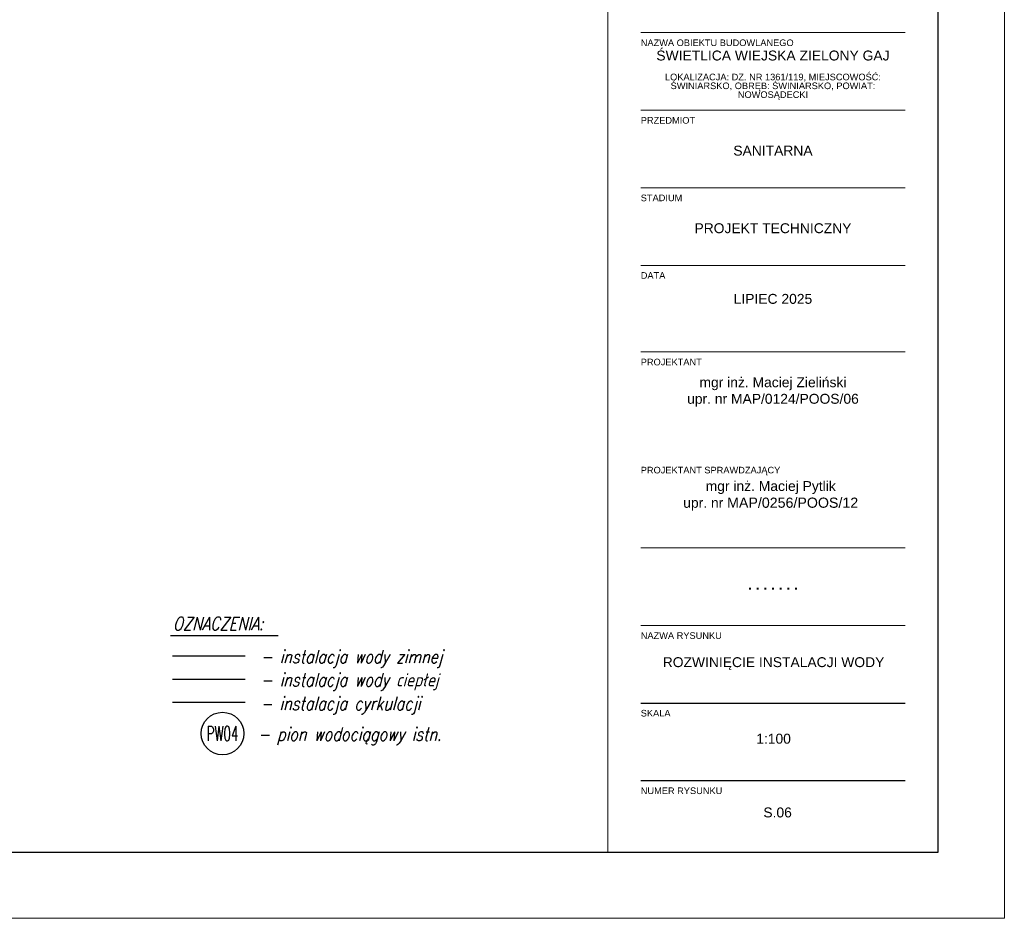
# Model space of a CAD drawing. Header units: inches. Extents: x -150.1 to -108.1, y -15.9 to 13.8.
# Tile 18 of 25: x -123 to -108.1, y -15.9 to -2.3. Entities that reach past the tile are written whole.
import ezdxf
from ezdxf.enums import TextEntityAlignment as Align
from ezdxf.lldxf.tags import DXFTag

# ---------------------------------------------------------------- set-up
doc = ezdxf.new("R2010")
doc.units = ezdxf.units.IN
doc.header["$MEASUREMENT"] = 0
doc.layers.get('0').update_dxf_attribs({"color": 2})
doc.layers.add('A_CIENKA', color=9, linetype='Continuous', lineweight=9)
for name, color, linetype in [('IS_Ciepła_woda', 4, 'DASHWAVE'), ('IS_Cyrkulacja', 4, 'DASHDOT'), ('S_Opis', 2, 'Continuous'), ('S_Woda', 4, 'Continuous')]:
    doc.layers.add(name, color=color, linetype=linetype)
doc.styles.add('Arial', font='arial.ttf')
doc.styles.add('ROMANS', font='romans.shx', dxfattribs={"width": 0.8, "oblique": 15})
tags = doc.linetypes.add('DASHDOT', pattern=[20, 10, -5, 0, -5]).pattern_tags.tags
tags[10:11] = [DXFTag(74, 4), DXFTag(75, 0), DXFTag(340, '0'), DXFTag(46, 0.0), DXFTag(50, 0.0), DXFTag(44, 0.0), DXFTag(45, 0.0)]
tags[8:9] = [DXFTag(74, 4), DXFTag(75, 0), DXFTag(340, '0'), DXFTag(46, 0.0), DXFTag(50, 0.0), DXFTag(44, 0.0), DXFTag(45, 0.0)]
tags[6:7] = [DXFTag(74, 4), DXFTag(75, 0), DXFTag(340, '0'), DXFTag(46, 0.0), DXFTag(50, 0.0), DXFTag(44, 0.0), DXFTag(45, 0.0)]
tags[4:5] = [DXFTag(74, 4), DXFTag(75, 0), DXFTag(340, '0'), DXFTag(46, 0.0), DXFTag(50, 0.0), DXFTag(44, 0.0), DXFTag(45, 0.0)]
tags = doc.linetypes.add('DASHWAVE', pattern='A,10,-5,-20,[138,IS_LineDef.shx,S=2,R=0,X=-20,Y=0],-5', length=40).pattern_tags.tags
tags[16:17] = [DXFTag(74, 4), DXFTag(75, 0), DXFTag(340, '0'), DXFTag(46, 0.0), DXFTag(50, 0.0), DXFTag(44, 0.0), DXFTag(45, 0.0)]
tags[6:7] = [DXFTag(74, 4), DXFTag(75, 0), DXFTag(340, '0'), DXFTag(46, 0.0), DXFTag(50, 0.0), DXFTag(44, 0.0), DXFTag(45, 0.0)]
tags[4:5] = [DXFTag(74, 4), DXFTag(75, 0), DXFTag(340, '0'), DXFTag(46, 0.0), DXFTag(50, 0.0), DXFTag(44, 0.0), DXFTag(45, 0.0)]

msp = doc.modelspace()

# ---------------------------------------------------------------- linework, layer by layer
at = {"color": 2}
for p, q in [((-113.564, -12.605), (-109.564, -12.605)), ((-113.564, -13.779), (-109.564, -13.779))]:
    msp.add_line(p, q, dxfattribs=at)
at = {"color": 7, "lineweight": 0, "true_color": 0xffffff}
msp.add_lwpolyline([(-150.064, -15.862), (-108.064, -15.862), (-108.064, 13.838), (-150.064, 13.838)], close=True, dxfattribs=at)
at = {"color": 2}
msp.add_lwpolyline([(-148.519, -14.862), (-109.064, -14.862), (-109.064, 12.838), (-148.519, 12.838)], close=True, dxfattribs=at)
at = {"layer": 'A_CIENKA', "color": 2}
for p, q in [((-114.064, 12.838), (-114.064, -14.862)), ((-109.064, 12.838), (-109.064, -14.862)), ((-113.564, -2.461), (-109.564, -2.461)), ((-113.564, -3.634), (-109.564, -3.634)), ((-113.564, -4.808), (-109.564, -4.808)), ((-113.564, -5.982), (-109.564, -5.982)), ((-113.564, -7.292), (-109.564, -7.292)), ((-113.564, -10.258), (-109.564, -10.258)), ((-113.564, -11.431), (-109.564, -11.431)), ((-113.564, -12.605), (-109.564, -12.605)), ((-113.564, -13.779), (-109.564, -13.779))]:
    msp.add_line(p, q, dxfattribs=at)
at = {"layer": 'IS_Ciepła_woda', "ltscale": 0.01}
msp.add_line((-119.546, -12.246), (-120.645, -12.246), dxfattribs=at)
at = {"layer": 'IS_Cyrkulacja', "ltscale": 0.02}
msp.add_line((-119.546, -12.596), (-120.645, -12.596), dxfattribs=at)
at = {"layer": 'S_Opis'}
msp.add_line((-119.048, -11.587), (-120.68, -11.587), dxfattribs=at)
at = {"layer": 'S_Opis', "color": 3}
msp.add_circle((-119.891, -13.066), 0.322, dxfattribs=at)
at = {"layer": 'S_Woda'}
msp.add_line((-119.546, -11.896), (-120.645, -11.896), dxfattribs=at)

# ---------------------------------------------------------------- texts
at = {"color": 2, "char_height": 0.15, "width": 4, "attachment_point": 1, "style": 'Arial'}
for s, insert in [('\\pxqc;ROZWINIĘCIE INSTALACJI WODY', (-113.555, -11.911)), ('\\pxqc;1:100', (-113.555, -13.069)), ('\\pxqc;S.06', (-113.494, -14.185))]:
    msp.add_mtext(s, dxfattribs=dict(at, insert=insert))
at = {"color": 2, "ltscale": 80, "char_height": 0.1, "width": 1.35734, "attachment_point": 1, "style": 'Arial'}
for s, insert in [('SKALA', (-113.564, -12.708)), ('{\\fArial|b0|i0|c238|p34;NUMER RYSUNKU}', (-113.564, -13.882))]:
    msp.add_mtext(s, dxfattribs=dict(at, insert=insert))
at = {"layer": 'A_CIENKA', "color": 2, "ltscale": 80, "char_height": 0.1, "attachment_point": 1, "style": 'Arial'}
for s, insert, width in [('NAZWA OBIEKTU BUDOWLANEGO', (-113.564, -2.564), 3.90836), ('{\\fArial|b0|i0|c238|p34;PRZEDMIOT}', (-113.564, -3.738), 1.35734), ('{\\fArial|b0|i0|c238|p34;STADIUM}', (-113.564, -4.911), 1.35734), ('DATA', (-113.564, -6.085), 1.35734), ('{\\fArial|b0|i0|c238|p34;PROJEKTANT}', (-113.564, -7.395), 1.35734), ('PROJEKTANT SPRAWDZAJĄCY', (-113.564, -9.03), 2.14014), ('{\\fArial|b0|i0|c238|p34;NAZWA RYSUNKU}', (-113.564, -11.534), 1.35734), ('SKALA', (-113.564, -12.708), 1.35734), ('{\\fArial|b0|i0|c238|p34;NUMER RYSUNKU}', (-113.564, -13.882), 1.35734)]:
    msp.add_mtext(s, dxfattribs=dict(at, insert=insert, width=width))
at = {"layer": 'A_CIENKA', "color": 2, "char_height": 0.15, "width": 4, "attachment_point": 1, "style": 'Arial'}
for s, insert in [('\\pxsm0.8,qc;ŚWIETLICA WIEJSKA ZIELONY GAJ\\P\\psm0.6;\\P\\psm0.8;{\\H0.66667x;LOKALIZACJA: DZ. NR 1361/119, MIEJSCOWOŚĆ: ŚWINIARSKO, OBRĘB: ŚWINIARSKO, POWIAT: NOWOSĄDECKI}', (-113.564, -2.732)), ('\\pxqc;SANITARNA', (-113.564, -4.171)), ('\\pxqc;PROJEKT TECHNICZNY', (-113.564, -5.345)), ('\\pxqc;LIPIEC 2025', (-113.564, -6.414)), ('\\pxqc;{\\H0.2x;\\P\\P}mgr inż. Maciej Zieliński\\Pupr. nr MAP/0124/POOS/06', (-113.564, -7.576)), ('\\pxqc;{\\H0.2x;\\P\\P}mgr inż. Maciej Pytlik\\Pupr. nr {\\H1.025641x;MAP/0256/POOS/12}', (-113.598, -9.146))]:
    msp.add_mtext(s, dxfattribs=dict(at, insert=insert))
at = {"layer": 'A_CIENKA', "color": 2, "insert": (-113.564, -10.741), "char_height": 0.15, "width": 4, "attachment_point": 1}
msp.add_mtext('\\pxqc;{\\fArial|b1|i0|c238|p34;.^I.^I.^I.^I.^I.^I.}', dxfattribs=at)
at = {"layer": 'S_Opis', "style": 'ROMANS', "oblique": 15, "width": 0.8}
for s, p in [('OZNACZENIA:', (-120.642, -11.503)), ('- instalacja wody zimnej', (-119.316, -12.003)), ('- instalacja wody ciepłej', (-119.316, -12.353)), ('- instalacja cyrkulacji', (-119.318, -12.712)), ('- pion wodociągowy istn.', (-119.355, -13.174))]:
    msp.add_text(s, height=0.2, dxfattribs=at).set_placement(p)
at = {"layer": 'S_Opis', "color": 3, "style": 'ROMANS', "width": 0.6}
msp.add_text('PW04', height=0.22, dxfattribs=at).set_placement((-119.891, -13.066), align=Align.MIDDLE_CENTER)

doc.saveas('drawing.dxf')
